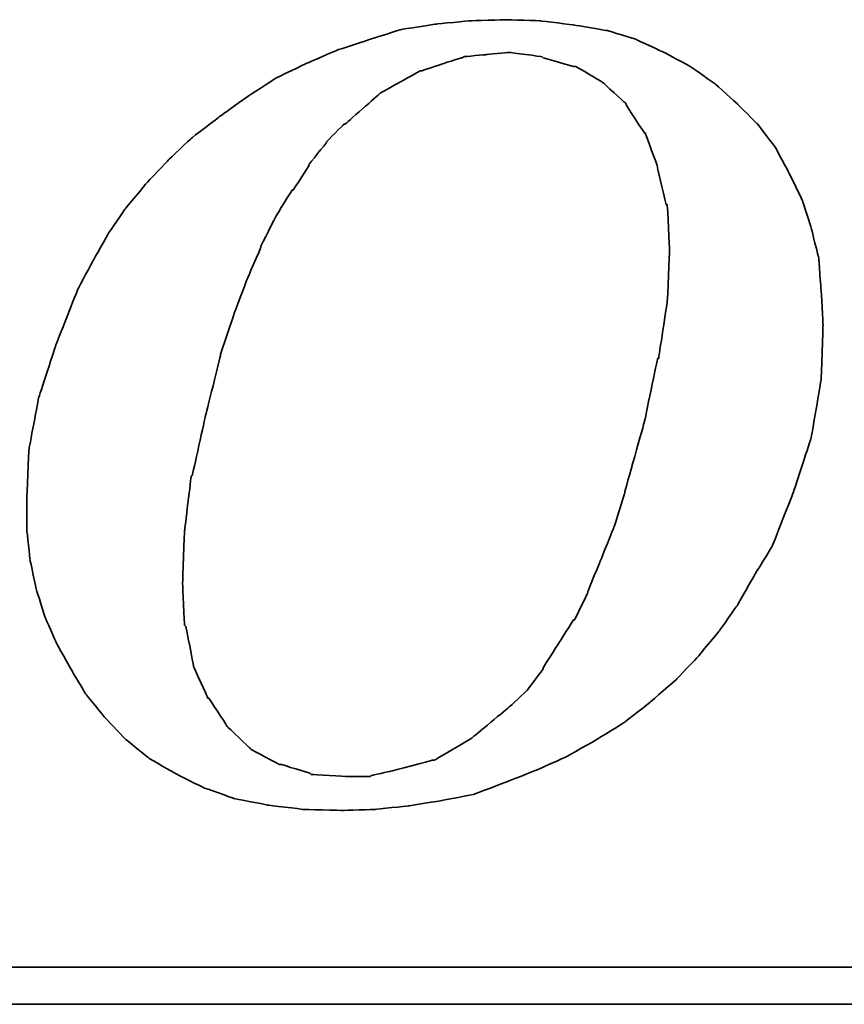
# Model space of a CAD drawing. Header units: millimetres. Extents: x 560 to 1081, y 594 to 775.
# Tile 53 of 59: x 967.67 to 975.42, y 646.38 to 655.63. Entities that reach past the tile are written whole.
import ezdxf

# ---------------------------------------------------------------- set-up
doc = ezdxf.new("R2010")
doc.units = ezdxf.units.MM
doc.layers.add('DIM', color=4, linetype='Continuous')
doc.layers.add('layer 1', color=7, linetype='Continuous')

# ---------------------------------------------------------------- blocks, each defined once
blk = doc.blocks.new('TBI MOTION logo(完整正式版)')
at = {"layer": 'layer 1', "color": 22, "lineweight": 35}
for points, knots in [([(35.79625, -6.98375), (35.79625, -6.98375), (36.23125, -7.43875), (36.23125, -7.43875), (36.23125, -7.43875), (36.23125, -7.43875), (36.75625, -7.87125), (36.75625, -7.87125), (36.75625, -7.87125), (36.75625, -7.87125), (37.33125, -8.20375), (37.33125, -8.20375), (37.33125, -8.20375), (37.33125, -8.20375), (37.95625, -8.51875), (37.95625, -8.51875), (37.95625, -8.51875), (37.95625, -8.51875), (38.62625, -8.75875), (38.62625, -8.75875), (38.62625, -8.75875), (38.62625, -8.75875), (39.37125, -8.90375), (39.37125, -8.90375), (39.37125, -8.90375), (39.37125, -8.90375), (40.14125, -8.99875), (40.14125, -8.99875), (40.14125, -8.99875), (40.14125, -8.99875), (41.02625, -9.02375), (41.02625, -9.02375), (41.02625, -9.02375), (41.02625, -9.02375), (41.74625, -8.99875), (41.74625, -8.99875), (41.74625, -8.99875), (41.74625, -8.99875), (42.46625, -8.92375), (42.46625, -8.92375), (42.46625, -8.92375), (42.46625, -8.92375), (43.21125, -8.80625), (43.21125, -8.80625), (43.21125, -8.80625), (43.21125, -8.80625), (43.93125, -8.66375), (43.93125, -8.66375), (43.93125, -8.66375), (43.93125, -8.66375), (44.62625, -8.39875), (44.62625, -8.39875), (44.62625, -8.39875), (44.62625, -8.39875), (45.29625, -8.13375), (45.29625, -8.13375), (45.29625, -8.13375), (45.29625, -8.13375), (45.94625, -7.84375), (45.94625, -7.84375), (45.94625, -7.84375), (45.94625, -7.84375), (46.61625, -7.46375), (46.61625, -7.46375), (46.61625, -7.46375), (46.61625, -7.46375), (47.24125, -7.07875), (47.24125, -7.07875), (47.24125, -7.07875), (47.24125, -7.07875), (47.81625, -6.62375), (47.81625, -6.62375), (47.81625, -6.62375), (47.81625, -6.62375), (48.36875, -6.14375), (48.36875, -6.14375), (48.36875, -6.14375), (48.36875, -6.14375), (48.84625, -5.64125), (48.84625, -5.64125), (48.84625, -5.64125), (48.84625, -5.64125), (49.32625, -5.06375), (49.32625, -5.06375), (49.32625, -5.06375), (49.32625, -5.06375), (49.71125, -4.51374), (49.71125, -4.51374), (49.71125, -4.51374), (49.71125, -4.51374), (50.09625, -3.83874), (50.09625, -3.83874), (50.09625, -3.83874), (50.09625, -3.83874), (50.48125, -3.21374), (50.48125, -3.21374), (50.48125, -3.21374), (50.48125, -3.21374), (50.96125, -1.99125), (50.96125, -1.99125), (50.96125, -1.99125), (50.96125, -1.99125), (51.34375, -0.81875), (51.34375, -0.81875), (51.34375, -0.81875), (51.34375, -0.81875), (51.56125, 0.45624), (51.56125, 0.45624), (51.56125, 0.45624), (51.56125, 0.45624), (51.60625, 1.67624), (51.60625, 1.67624), (51.60625, 1.67624), (51.60625, 1.67624), (51.56125, 2.44625), (51.56125, 2.44625), (51.56125, 2.44625), (51.56125, 2.44625), (51.51125, 3.14125), (51.51125, 3.14125), (51.51125, 3.14125), (51.51125, 3.14125), (51.34375, 3.81125), (51.34375, 3.81125), (51.34375, 3.81125), (51.34375, 3.81125), (51.15125, 4.41125), (51.15125, 4.41125), (51.15125, 4.41125), (51.15125, 4.41125), (50.86125, 5.01125), (50.86125, 5.01125), (50.86125, 5.01125), (50.86125, 5.01125), (50.55125, 5.58875), (50.55125, 5.58875), (50.55125, 5.58875), (50.55125, 5.58875), (50.16625, 6.09125), (50.16625, 6.09125), (50.16625, 6.09125), (50.16625, 6.09125), (49.71125, 6.54875), (49.71125, 6.54875), (49.71125, 6.54875), (49.71125, 6.54875), (49.23125, 6.98125), (49.23125, 6.98125), (49.23125, 6.98125), (49.23125, 6.98125), (48.67875, 7.36625), (48.67875, 7.36625), (48.67875, 7.36625), (48.67875, 7.36625), (48.10375, 7.67625), (48.10375, 7.67625), (48.10375, 7.67625), (48.10375, 7.67625), (47.48125, 7.96375), (47.48125, 7.96375), (47.48125, 7.96375), (47.48125, 7.96375), (46.85625, 8.15625), (46.85625, 8.15625), (46.85625, 8.15625), (46.85625, 8.15625), (46.13625, 8.27624), (46.13625, 8.27624), (46.13625, 8.27624), (46.13625, 8.27624), (45.39125, 8.37125), (45.39125, 8.37125), (45.39125, 8.37125), (45.39125, 8.37125), (44.62625, 8.39624), (44.62625, 8.39624), (44.62625, 8.39624), (44.62625, 8.39624), (43.83625, 8.37125), (43.83625, 8.37125), (43.83625, 8.37125), (43.83625, 8.37125), (43.09125, 8.30125), (43.09125, 8.30125), (43.09125, 8.30125), (43.09125, 8.30125), (42.32125, 8.18125), (42.32125, 8.18125), (42.32125, 8.18125), (42.32125, 8.18125), (41.62875, 7.96375), (41.62875, 7.96375), (41.62875, 7.96375), (41.62875, 7.96375), (40.90625, 7.72625), (40.90625, 7.72625), (40.90625, 7.72625), (40.90625, 7.72625), (40.23624, 7.43625), (40.23624, 7.43625), (40.23624, 7.43625), (40.23624, 7.43625), (39.54124, 7.10125), (39.54124, 7.10125), (39.54124, 7.10125), (39.54124, 7.10125), (38.91625, 6.69125), (38.91625, 6.69125), (38.91625, 6.69125), (38.91625, 6.69125), (38.31625, 6.26125), (38.31625, 6.26125), (38.31625, 6.26125), (38.31625, 6.26125), (37.69125, 5.78125), (37.69125, 5.78125), (37.69125, 5.78125), (37.69125, 5.78125), (37.18625, 5.30125), (37.18625, 5.30125), (37.18625, 5.30125), (37.18625, 5.30125), (36.70625, 4.79624), (36.70625, 4.79624), (36.70625, 4.79624), (36.70625, 4.79624), (36.23125, 4.22125), (36.23125, 4.22125), (36.23125, 4.22125), (36.23125, 4.22125), (35.87124, 3.69375), (35.87124, 3.69375), (35.87124, 3.69375), (35.87124, 3.69375), (35.53125, 3.09125), (35.53125, 3.09125), (35.53125, 3.09125), (35.53125, 3.09125), (35.19875, 2.47125), (35.19875, 2.47125), (35.19875, 2.47125), (35.19875, 2.47125), (34.71625, 1.24625), (34.71625, 1.24625), (34.71625, 1.24625), (34.71625, 1.24625), (34.33125, 0.06874), (34.33125, 0.06874), (34.33125, 0.06874), (34.33125, 0.06874), (34.11625, -1.07875), (34.11625, -1.07875), (34.11625, -1.07875), (34.11625, -1.07875), (34.07125, -2.15875), (34.07125, -2.15875), (34.07125, -2.15875), (34.07125, -2.15875), (34.07125, -2.85375), (34.07125, -2.85375), (34.07125, -2.85375), (34.07125, -2.85375), (34.14125, -3.50375), (34.14125, -3.50375), (34.14125, -3.50375), (34.14125, -3.50375), (34.28625, -4.17375), (34.28625, -4.17375), (34.28625, -4.17375), (34.28625, -4.17375), (34.47625, -4.77624), (34.47625, -4.77624), (34.47625, -4.77624), (34.47625, -4.77624), (34.71625, -5.32625), (34.71625, -5.32625), (34.71625, -5.32625), (34.71625, -5.32625), (35.05375, -5.92875), (35.05375, -5.92875), (35.05375, -5.92875), (35.05375, -5.92875), (35.36375, -6.45375), (35.36375, -6.45375), (35.36375, -6.45375), (35.36375, -6.45375), (35.79625, -6.98375), (35.79625, -6.98375)], [0, 0, 0, 0, 0.01388889, 0.01388889, 0.01388889, 0.0138889, 0.02777778, 0.02777778, 0.02777778, 0.02777779, 0.04166667, 0.04166667, 0.04166667, 0.04166668, 0.05555556, 0.05555556, 0.05555556, 0.05555557, 0.06944444, 0.06944444, 0.06944444, 0.06944445, 0.08333333, 0.08333333, 0.08333333, 0.08333334, 0.09722222, 0.09722222, 0.09722222, 0.09722223, 0.11111111, 0.11111111, 0.11111111, 0.11111112, 0.125, 0.125, 0.125, 0.12500001, 0.13888889, 0.13888889, 0.13888889, 0.1388889, 0.15277778, 0.15277778, 0.15277778, 0.15277779, 0.16666667, 0.16666667, 0.16666667, 0.16666668, 0.18055556, 0.18055556, 0.18055556, 0.18055557, 0.19444444, 0.19444444, 0.19444444, 0.19444445, 0.20833333, 0.20833333, 0.20833333, 0.20833334, 0.22222222, 0.22222222, 0.22222222, 0.22222223, 0.23611111, 0.23611111, 0.23611111, 0.23611112, 0.25, 0.25, 0.25, 0.25000001, 0.26388889, 0.26388889, 0.26388889, 0.2638889, 0.27777778, 0.27777778, 0.27777778, 0.27777779, 0.29166667, 0.29166667, 0.29166667, 0.29166668, 0.30555556, 0.30555556, 0.30555556, 0.30555557, 0.31944444, 0.31944444, 0.31944444, 0.31944445, 0.33333333, 0.33333333, 0.33333333, 0.33333334, 0.34722222, 0.34722222, 0.34722222, 0.34722223, 0.36111111, 0.36111111, 0.36111111, 0.36111112, 0.375, 0.375, 0.375, 0.37500001, 0.38888889, 0.38888889, 0.38888889, 0.3888889, 0.40277778, 0.40277778, 0.40277778, 0.40277779, 0.41666667, 0.41666667, 0.41666667, 0.41666668, 0.43055556, 0.43055556, 0.43055556, 0.43055557, 0.44444444, 0.44444444, 0.44444444, 0.44444445, 0.45833333, 0.45833333, 0.45833333, 0.45833334, 0.47222222, 0.47222222, 0.47222222, 0.47222223, 0.48611111, 0.48611111, 0.48611111, 0.48611112, 0.5, 0.5, 0.5, 0.50000001, 0.51388889, 0.51388889, 0.51388889, 0.5138889, 0.52777778, 0.52777778, 0.52777778, 0.52777779, 0.54166667, 0.54166667, 0.54166667, 0.54166668, 0.55555556, 0.55555556, 0.55555556, 0.55555557, 0.56944444, 0.56944444, 0.56944444, 0.56944445, 0.58333333, 0.58333333, 0.58333333, 0.58333334, 0.59722222, 0.59722222, 0.59722222, 0.59722223, 0.61111111, 0.61111111, 0.61111111, 0.61111112, 0.625, 0.625, 0.625, 0.62500001, 0.63888889, 0.63888889, 0.63888889, 0.6388889, 0.65277778, 0.65277778, 0.65277778, 0.65277779, 0.66666667, 0.66666667, 0.66666667, 0.66666668, 0.68055556, 0.68055556, 0.68055556, 0.68055557, 0.69444444, 0.69444444, 0.69444444, 0.69444445, 0.70833333, 0.70833333, 0.70833333, 0.70833334, 0.72222222, 0.72222222, 0.72222222, 0.72222223, 0.73611111, 0.73611111, 0.73611111, 0.73611112, 0.75, 0.75, 0.75, 0.75000001, 0.76388889, 0.76388889, 0.76388889, 0.7638889, 0.77777778, 0.77777778, 0.77777778, 0.77777779, 0.79166667, 0.79166667, 0.79166667, 0.79166668, 0.80555556, 0.80555556, 0.80555556, 0.80555557, 0.81944444, 0.81944444, 0.81944444, 0.81944445, 0.83333333, 0.83333333, 0.83333333, 0.83333334, 0.84722222, 0.84722222, 0.84722222, 0.84722223, 0.86111111, 0.86111111, 0.86111111, 0.86111112, 0.875, 0.875, 0.875, 0.87500001, 0.88888889, 0.88888889, 0.88888889, 0.8888889, 0.90277778, 0.90277778, 0.90277778, 0.90277779, 0.91666667, 0.91666667, 0.91666667, 0.91666668, 0.93055556, 0.93055556, 0.93055556, 0.93055557, 0.94444444, 0.94444444, 0.94444444, 0.94444445, 0.95833333, 0.95833333, 0.95833333, 0.95833334, 0.97222222, 0.97222222, 0.97222222, 0.97222223, 0.98611111, 0.98611111, 0.98611111, 0.98611112, 1, 1, 1, 1]), ([(38.33875, 1.03124), (38.33875, 1.03124), (38.62625, 1.89625), (38.62625, 1.89625), (38.62625, 1.89625), (38.62625, 1.89625), (38.91625, 2.66375), (38.91625, 2.66375), (38.91625, 2.66375), (38.91625, 2.66375), (39.22625, 3.38125), (39.22625, 3.38125), (39.22625, 3.38125), (39.22625, 3.38125), (39.22625, 3.40624), (39.22625, 3.40624), (39.22625, 3.40624), (39.22625, 3.40624), (39.56124, 4.07624), (39.56124, 4.07624), (39.56124, 4.07624), (39.56124, 4.07624), (39.92125, 4.65125), (39.92125, 4.65125), (39.92125, 4.65125), (39.92125, 4.65125), (39.94625, 4.65125), (39.94625, 4.65125), (39.94625, 4.65125), (39.94625, 4.65125), (40.28125, 5.17875), (40.28125, 5.17875), (40.28125, 5.17875), (40.28125, 5.17875), (40.28125, 5.20375), (40.28125, 5.20375), (40.28125, 5.20375), (40.28125, 5.20375), (40.66875, 5.68625), (40.66875, 5.68625), (40.66875, 5.68625), (40.66875, 5.68625), (40.66875, 5.70625), (40.66875, 5.70625), (40.66875, 5.70625), (40.66875, 5.70625), (41.05124, 6.09125), (41.05124, 6.09125), (41.05124, 6.09125), (41.05124, 6.09125), (41.07625, 6.09125), (41.07625, 6.09125), (41.07625, 6.09125), (41.07625, 6.09125), (41.84125, 6.76625), (41.84125, 6.76625), (41.84125, 6.76625), (41.84125, 6.76625), (41.86625, 6.78625), (41.86625, 6.78625), (41.86625, 6.78625), (41.86625, 6.78625), (42.73125, 7.26624), (42.73125, 7.26624), (42.73125, 7.26624), (42.73125, 7.26624), (42.75625, 7.26624), (42.75625, 7.26624), (42.75625, 7.26624), (42.75625, 7.26624), (43.18625, 7.41125), (43.18625, 7.41125), (43.18625, 7.41125), (43.18625, 7.41125), (43.64125, 7.55625), (43.64125, 7.55625), (43.64125, 7.55625), (43.64125, 7.55625), (43.66625, 7.55625), (43.66625, 7.55625), (43.66625, 7.55625), (43.66625, 7.55625), (43.69125, 7.58124), (43.69125, 7.58124), (43.69125, 7.58124), (43.69125, 7.58124), (44.19125, 7.62625), (44.19125, 7.62625), (44.19125, 7.62625), (44.19125, 7.62625), (44.67125, 7.67625), (44.67125, 7.67625), (44.67125, 7.67625), (44.67125, 7.67625), (44.69625, 7.67625), (44.69625, 7.67625), (44.69625, 7.67625), (44.69625, 7.67625), (45.41875, 7.58124), (45.41875, 7.58124), (45.41875, 7.58124), (45.41875, 7.58124), (45.44125, 7.55625), (45.44125, 7.55625), (45.44125, 7.55625), (45.44125, 7.55625), (46.11125, 7.36625), (46.11125, 7.36625), (46.11125, 7.36625), (46.11125, 7.36625), (46.13625, 7.36625), (46.13625, 7.36625), (46.13625, 7.36625), (46.13625, 7.36625), (46.15875, 7.36625), (46.15875, 7.36625), (46.15875, 7.36625), (46.15875, 7.36625), (46.73625, 7.02624), (46.73625, 7.02624), (46.73625, 7.02624), (46.73625, 7.02624), (46.76125, 7.00624), (46.76125, 7.00624), (46.76125, 7.00624), (46.76125, 7.00624), (47.24125, 6.57124), (47.24125, 6.57124), (47.24125, 6.57124), (47.24125, 6.57124), (47.26625, 6.54875), (47.26625, 6.54875), (47.26625, 6.54875), (47.26625, 6.54875), (47.26625, 6.52375), (47.26625, 6.52375), (47.26625, 6.52375), (47.26625, 6.52375), (47.67375, 5.89875), (47.67375, 5.89875), (47.67375, 5.89875), (47.67375, 5.89875), (47.69625, 5.89875), (47.69625, 5.89875), (47.69625, 5.89875), (47.69625, 5.89875), (47.69625, 5.87625), (47.69625, 5.87625), (47.69625, 5.87625), (47.69625, 5.87625), (47.96125, 5.15625), (47.96125, 5.15625), (47.96125, 5.15625), (47.96125, 5.15625), (47.96125, 5.13125), (47.96125, 5.13125), (47.96125, 5.13125), (47.96125, 5.13125), (48.15125, 4.31875), (48.15125, 4.31875), (48.15125, 4.31875), (48.15125, 4.31875), (48.17625, 4.31875), (48.17625, 4.31875), (48.17625, 4.31875), (48.17625, 4.31875), (48.17625, 4.29125), (48.17625, 4.29125), (48.17625, 4.29125), (48.17625, 4.29125), (48.22625, 3.33125), (48.22625, 3.33125), (48.22625, 3.33125), (48.22625, 3.33125), (48.22625, 3.30875), (48.22625, 3.30875), (48.22625, 3.30875), (48.22625, 3.30875), (48.17625, 2.20624), (48.17625, 2.20624), (48.17625, 2.20624), (48.17625, 2.20624), (48.17625, 2.18124), (48.17625, 2.18124), (48.17625, 2.18124), (48.17625, 2.18124), (47.98375, 0.93624), (47.98375, 0.93624), (47.98375, 0.93624), (47.98375, 0.93624), (47.96125, 0.93624), (47.96125, 0.93624), (47.96125, 0.93624), (47.96125, 0.93624), (47.67375, -0.45874), (47.67375, -0.45874), (47.67375, -0.45874), (47.67375, -0.45874), (47.24125, -1.99125), (47.24125, -1.99125), (47.24125, -1.99125), (47.24125, -1.99125), (47.24125, -2.01874), (47.24125, -2.01874), (47.24125, -2.01874), (47.24125, -2.01874), (47.00125, -2.78375), (47.00125, -2.78375), (47.00125, -2.78375), (47.00125, -2.78375), (46.71125, -3.50375), (46.71125, -3.50375), (46.71125, -3.50375), (46.71125, -3.50375), (46.42625, -4.19875), (46.42625, -4.19875), (46.42625, -4.19875), (46.42625, -4.19875), (46.42625, -4.22375), (46.42625, -4.22375), (46.42625, -4.22375), (46.42625, -4.22375), (46.13625, -4.82374), (46.13625, -4.82374), (46.13625, -4.82374), (46.13625, -4.82374), (46.11125, -4.82374), (46.11125, -4.82374), (46.11125, -4.82374), (46.11125, -4.82374), (45.77625, -5.35125), (45.77625, -5.35125), (45.77625, -5.35125), (45.77625, -5.35125), (45.44125, -5.87875), (45.44125, -5.87875), (45.44125, -5.87875), (45.44125, -5.87875), (45.44125, -5.90375), (45.44125, -5.90375), (45.44125, -5.90375), (45.44125, -5.90375), (45.10625, -6.35875), (45.10625, -6.35875), (45.10625, -6.35875), (45.10625, -6.35875), (45.08125, -6.38375), (45.08125, -6.38375), (45.08125, -6.38375), (45.08125, -6.38375), (44.69625, -6.74375), (44.69625, -6.74375), (44.69625, -6.74375), (44.69625, -6.74375), (43.88375, -7.41625), (43.88375, -7.41625), (43.88375, -7.41625), (43.88375, -7.41625), (43.85625, -7.43875), (43.85625, -7.43875), (43.85625, -7.43875), (43.85625, -7.43875), (43.04125, -7.91875), (43.04125, -7.91875), (43.04125, -7.91875), (43.04125, -7.91875), (43.01625, -7.91875), (43.01625, -7.91875), (43.01625, -7.91875), (43.01625, -7.91875), (42.99625, -7.91875), (42.99625, -7.91875), (42.99625, -7.91875), (42.99625, -7.91875), (42.08125, -8.15875), (42.08125, -8.15875), (42.08125, -8.15875), (42.08125, -8.15875), (41.65125, -8.25625), (41.65125, -8.25625), (41.65125, -8.25625), (41.65125, -8.25625), (41.62875, -8.27875), (41.62875, -8.27875), (41.62875, -8.27875), (41.62875, -8.27875), (41.60125, -8.27875), (41.60125, -8.27875), (41.60125, -8.27875), (41.60125, -8.27875), (41.12125, -8.27875), (41.12125, -8.27875), (41.12125, -8.27875), (41.12125, -8.27875), (40.35624, -8.23125), (40.35624, -8.23125), (40.35624, -8.23125), (40.35624, -8.23125), (40.33125, -8.23125), (40.33125, -8.23125), (40.33125, -8.23125), (40.33125, -8.23125), (40.30625, -8.20375), (40.30625, -8.20375), (40.30625, -8.20375), (40.30625, -8.20375), (39.68375, -8.01375), (39.68375, -8.01375), (39.68375, -8.01375), (39.68375, -8.01375), (39.66124, -8.01375), (39.66124, -8.01375), (39.66124, -8.01375), (39.66124, -8.01375), (39.63625, -8.01375), (39.63625, -8.01375), (39.63625, -8.01375), (39.63625, -8.01375), (39.01125, -7.67875), (39.01125, -7.67875), (39.01125, -7.67875), (39.01125, -7.67875), (38.98875, -7.65375), (38.98875, -7.65375), (38.98875, -7.65375), (38.98875, -7.65375), (38.48625, -7.17375), (38.48625, -7.17375), (38.48625, -7.17375), (38.48625, -7.17375), (38.45875, -7.14875), (38.45875, -7.14875), (38.45875, -7.14875), (38.45875, -7.14875), (38.45875, -7.12875), (38.45875, -7.12875), (38.45875, -7.12875), (38.45875, -7.12875), (38.07625, -6.54875), (38.07625, -6.54875), (38.07625, -6.54875), (38.07625, -6.54875), (38.05125, -6.54875), (38.05125, -6.54875), (38.05125, -6.54875), (38.05125, -6.54875), (38.05125, -6.52875), (38.05125, -6.52875), (38.05125, -6.52875), (38.05125, -6.52875), (37.74125, -5.85375), (37.74125, -5.85375), (37.74125, -5.85375), (37.74125, -5.85375), (37.74125, -5.82875), (37.74125, -5.82875), (37.74125, -5.82875), (37.74125, -5.82875), (37.57375, -4.96875), (37.57375, -4.96875), (37.57375, -4.96875), (37.57375, -4.96875), (37.54625, -4.94375), (37.54625, -4.94375), (37.54625, -4.94375), (37.54625, -4.94375), (37.50125, -4.03375), (37.50125, -4.03375), (37.50125, -4.03375), (37.50125, -4.03375), (37.50125, -4.00875), (37.50125, -4.00875), (37.50125, -4.00875), (37.50125, -4.00875), (37.54625, -2.85375), (37.54625, -2.85375), (37.54625, -2.85375), (37.54625, -2.85375), (37.69125, -1.65875), (37.69125, -1.65875), (37.69125, -1.65875), (37.69125, -1.65875), (37.71624, -1.63375), (37.71624, -1.63375), (37.71624, -1.63375), (37.71624, -1.63375), (38.00375, -0.33875), (38.00375, -0.33875), (38.00375, -0.33875), (38.00375, -0.33875), (38.33875, 1.00624), (38.33875, 1.00624), (38.33875, 1.00624), (38.33875, 1.00624), (38.33875, 1.03124), (38.33875, 1.03124)], [0, 0, 0, 0, 0.01010101, 0.01010101, 0.01010101, 0.01010102, 0.02020202, 0.02020202, 0.02020202, 0.02020203, 0.03030303, 0.03030303, 0.03030303, 0.03030304, 0.04040404, 0.04040404, 0.04040404, 0.04040405, 0.05050505, 0.05050505, 0.05050505, 0.05050506, 0.06060606, 0.06060606, 0.06060606, 0.06060607, 0.07070707, 0.07070707, 0.07070707, 0.07070708, 0.08080808, 0.08080808, 0.08080808, 0.08080809, 0.09090909, 0.09090909, 0.09090909, 0.0909091, 0.1010101, 0.1010101, 0.1010101, 0.10101011, 0.11111111, 0.11111111, 0.11111111, 0.11111112, 0.12121212, 0.12121212, 0.12121212, 0.12121213, 0.13131313, 0.13131313, 0.13131313, 0.13131314, 0.14141414, 0.14141414, 0.14141414, 0.14141415, 0.15151515, 0.15151515, 0.15151515, 0.15151516, 0.16161616, 0.16161616, 0.16161616, 0.16161617, 0.17171717, 0.17171717, 0.17171717, 0.17171718, 0.18181818, 0.18181818, 0.18181818, 0.18181819, 0.19191919, 0.19191919, 0.19191919, 0.1919192, 0.2020202, 0.2020202, 0.2020202, 0.20202021, 0.21212121, 0.21212121, 0.21212121, 0.21212122, 0.22222222, 0.22222222, 0.22222222, 0.22222223, 0.23232323, 0.23232323, 0.23232323, 0.23232324, 0.24242424, 0.24242424, 0.24242424, 0.24242425, 0.25252525, 0.25252525, 0.25252525, 0.25252526, 0.26262626, 0.26262626, 0.26262626, 0.26262627, 0.27272727, 0.27272727, 0.27272727, 0.27272728, 0.28282828, 0.28282828, 0.28282828, 0.28282829, 0.29292929, 0.29292929, 0.29292929, 0.2929293, 0.3030303, 0.3030303, 0.3030303, 0.30303031, 0.31313131, 0.31313131, 0.31313131, 0.31313132, 0.32323232, 0.32323232, 0.32323232, 0.32323233, 0.33333333, 0.33333333, 0.33333333, 0.33333334, 0.34343434, 0.34343434, 0.34343434, 0.34343435, 0.35353535, 0.35353535, 0.35353535, 0.35353536, 0.36363636, 0.36363636, 0.36363636, 0.36363637, 0.37373737, 0.37373737, 0.37373737, 0.37373738, 0.38383838, 0.38383838, 0.38383838, 0.38383839, 0.39393939, 0.39393939, 0.39393939, 0.3939394, 0.4040404, 0.4040404, 0.4040404, 0.40404041, 0.41414141, 0.41414141, 0.41414141, 0.41414142, 0.42424242, 0.42424242, 0.42424242, 0.42424243, 0.43434343, 0.43434343, 0.43434343, 0.43434344, 0.44444444, 0.44444444, 0.44444444, 0.44444445, 0.45454545, 0.45454545, 0.45454545, 0.45454546, 0.46464646, 0.46464646, 0.46464646, 0.46464647, 0.47474747, 0.47474747, 0.47474747, 0.47474748, 0.48484848, 0.48484848, 0.48484848, 0.48484849, 0.49494949, 0.49494949, 0.49494949, 0.4949495, 0.50505051, 0.50505051, 0.50505051, 0.50505052, 0.51515152, 0.51515152, 0.51515152, 0.51515153, 0.52525253, 0.52525253, 0.52525253, 0.52525254, 0.53535354, 0.53535354, 0.53535354, 0.53535355, 0.54545455, 0.54545455, 0.54545455, 0.54545456, 0.55555556, 0.55555556, 0.55555556, 0.55555557, 0.56565657, 0.56565657, 0.56565657, 0.56565658, 0.57575758, 0.57575758, 0.57575758, 0.57575759, 0.58585859, 0.58585859, 0.58585859, 0.5858586, 0.5959596, 0.5959596, 0.5959596, 0.59595961, 0.60606061, 0.60606061, 0.60606061, 0.60606062, 0.61616162, 0.61616162, 0.61616162, 0.61616163, 0.62626263, 0.62626263, 0.62626263, 0.62626264, 0.63636364, 0.63636364, 0.63636364, 0.63636365, 0.64646465, 0.64646465, 0.64646465, 0.64646466, 0.65656566, 0.65656566, 0.65656566, 0.65656567, 0.66666667, 0.66666667, 0.66666667, 0.66666668, 0.67676768, 0.67676768, 0.67676768, 0.67676769, 0.68686869, 0.68686869, 0.68686869, 0.6868687, 0.6969697, 0.6969697, 0.6969697, 0.69696971, 0.70707071, 0.70707071, 0.70707071, 0.70707072, 0.71717172, 0.71717172, 0.71717172, 0.71717173, 0.72727273, 0.72727273, 0.72727273, 0.72727274, 0.73737374, 0.73737374, 0.73737374, 0.73737375, 0.74747475, 0.74747475, 0.74747475, 0.74747476, 0.75757576, 0.75757576, 0.75757576, 0.75757577, 0.76767677, 0.76767677, 0.76767677, 0.76767678, 0.77777778, 0.77777778, 0.77777778, 0.77777779, 0.78787879, 0.78787879, 0.78787879, 0.7878788, 0.7979798, 0.7979798, 0.7979798, 0.79797981, 0.80808081, 0.80808081, 0.80808081, 0.80808082, 0.81818182, 0.81818182, 0.81818182, 0.81818183, 0.82828283, 0.82828283, 0.82828283, 0.82828284, 0.83838384, 0.83838384, 0.83838384, 0.83838385, 0.84848485, 0.84848485, 0.84848485, 0.84848486, 0.85858586, 0.85858586, 0.85858586, 0.85858587, 0.86868687, 0.86868687, 0.86868687, 0.86868688, 0.87878788, 0.87878788, 0.87878788, 0.87878789, 0.88888889, 0.88888889, 0.88888889, 0.8888889, 0.8989899, 0.8989899, 0.8989899, 0.89898991, 0.90909091, 0.90909091, 0.90909091, 0.90909092, 0.91919192, 0.91919192, 0.91919192, 0.91919193, 0.92929293, 0.92929293, 0.92929293, 0.92929294, 0.93939394, 0.93939394, 0.93939394, 0.93939395, 0.94949495, 0.94949495, 0.94949495, 0.94949496, 0.95959596, 0.95959596, 0.95959596, 0.95959597, 0.96969697, 0.96969697, 0.96969697, 0.96969698, 0.97979798, 0.97979798, 0.97979798, 0.97979799, 0.98989899, 0.98989899, 0.98989899, 0.989899, 1, 1, 1, 1]), ([(75.90875, -9.47875), (75.90875, -9.47875), (75.90875, -12.28625), (75.90875, -12.28625), (75.90875, -12.28625), (75.90875, -12.28625), (75.90875, -12.47875), (75.90875, -12.47875), (75.90875, -12.47875), (75.90875, -12.47875), (75.71625, -12.47875), (75.71625, -12.47875), (75.71625, -12.47875), (75.71625, -12.47875), (-88.32875, -12.47875), (-88.32875, -12.47875), (-88.32875, -12.47875), (-88.32875, -12.47875), (-88.32875, -13.29375), (-88.32875, -13.29375), (-88.32875, -13.29375), (-88.32875, -13.29375), (82.89125, -13.29375), (82.89125, -13.29375), (82.89125, -13.29375), (82.89125, -13.29375), (75.90875, -9.47875), (75.90875, -9.47875)], [0, 0, 0, 0, 0.14285714, 0.14285714, 0.14285714, 0.14285715, 0.28571429, 0.28571429, 0.28571429, 0.2857143, 0.42857143, 0.42857143, 0.42857143, 0.42857144, 0.57142857, 0.57142857, 0.57142857, 0.57142858, 0.71428571, 0.71428571, 0.71428571, 0.71428572, 0.85714286, 0.85714286, 0.85714286, 0.85714287, 1, 1, 1, 1])]:
    blk.add_open_spline(points, degree=3, knots=knots, dxfattribs=at)

msp = doc.modelspace()

# ---------------------------------------------------------------- block references
at = {"layer": 'DIM', "color": 7, "xscale": 0.4268962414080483, "yscale": 0.4268962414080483, "zscale": 0.4268962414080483}
msp.add_blockref('TBI MOTION logo(完整正式版)', (953.1938, 652.0504), dxfattribs=at)

doc.saveas('drawing.dxf')
